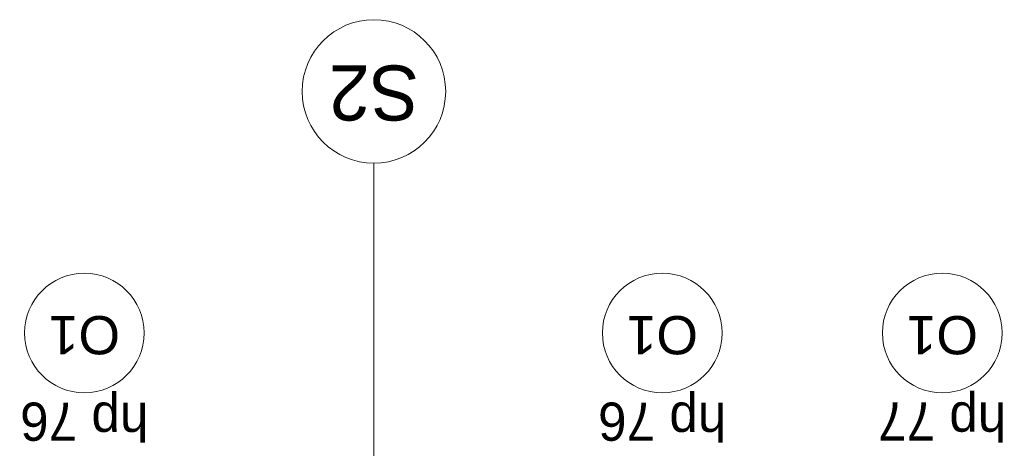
# Model space of a CAD drawing. Extents: x -440864 to -355682, y 13652 to 155872.
# Tile 72 of 179: x -426510 to -422396, y 72032 to 73824. Entities that reach past the tile are written whole.
import ezdxf

# ---------------------------------------------------------------- set-up
doc = ezdxf.new("R2010")
doc.units = 0
doc.header["$MEASUREMENT"] = 0
doc.layers.add('#podkład', color=252, linetype='Continuous')
doc.layers.add('Arch opisy', color=252, linetype='Continuous')
for name, color, linetype, lineweight in [('Arch opisy okien_Nr_Pióra__9', 252, 'Continuous', 13), ('Arch opisy_Nr_Pióra__1', 252, 'Continuous', 25), ('Arch opisy_Nr_Pióra__21', 252, 'Continuous', 9), ('Arch opisy_Nr_Pióra__9', 252, 'Continuous', 13), ('INWENT. OKNA_Nr_Pióra__21', 252, 'Continuous', 9)]:
    doc.layers.add(name, color=color, linetype=linetype, lineweight=lineweight)
doc.styles.add('GENERATED_STYLE_10', font='arial.ttf')
doc.styles.add('GENERATED_STYLE_5', font='txt')

# ---------------------------------------------------------------- blocks, each defined once
blk = doc.blocks.new('Linia_146', base_point=(-425029.9, 72292.6))
at = {"layer": 'Arch opisy_Nr_Pióra__21', "linetype": 'Continuous'}
blk.add_line((-425029.9, 72292.6), (-425029.9, 74372.4), dxfattribs=at)
blk.add_circle((-425029.9, 74672.4), 300, dxfattribs=at)
blk = doc.blocks.new('piętro')
at = {"layer": 'Arch opisy_Nr_Pióra__9', "color": 252, "linetype": 'Continuous'}
for centre in [(-426239.9, 66014.3), (-423824.9, 66014.3), (-422654.9, 66014.3)]:
    blk.add_circle(centre, 250, dxfattribs=at)
at = {"layer": 'Arch opisy', "color": 252, "linetype": 'Continuous'}
blk.add_blockref('Linia_146', (-425029.9, 64644.3), dxfattribs=at)
at = {"layer": 'Arch opisy okien_Nr_Pióra__9', "color": 252, "linetype": 'Continuous', "char_height": 160, "attachment_point": 2, "rotation": 180, "style": 'GENERATED_STYLE_10'}
for insert in [(-426239.9, 65925.1), (-423824.9, 65925.1), (-422654.9, 65925.1)]:
    blk.add_mtext('{O1}', dxfattribs=dict(at, insert=insert))
at = {"layer": 'Arch opisy_Nr_Pióra__1', "color": 252, "linetype": 'Continuous', "insert": (-425029.9, 66902.7), "char_height": 230, "attachment_point": 2, "rotation": 180, "style": 'GENERATED_STYLE_5'}
blk.add_mtext('{S2}', dxfattribs=at)
at = {"layer": 'INWENT. OKNA_Nr_Pióra__21', "color": 252, "linetype": 'Continuous', "char_height": 160, "attachment_point": 2, "rotation": 180, "style": 'GENERATED_STYLE_5'}
for s, insert in [('{hp 76}', (-426239.9, 65563.6)), ('{hp 76}', (-423824.9, 65563.6)), ('{hp 77}', (-422654.9, 65564.3))]:
    blk.add_mtext(s, dxfattribs=dict(at, insert=insert))

msp = doc.modelspace()

# ---------------------------------------------------------------- block references
at = {"layer": '#podkład', "color": 3, "lineweight": 50}
msp.add_blockref('piętro', (0, 6500), dxfattribs=at)

doc.saveas('drawing.dxf')
